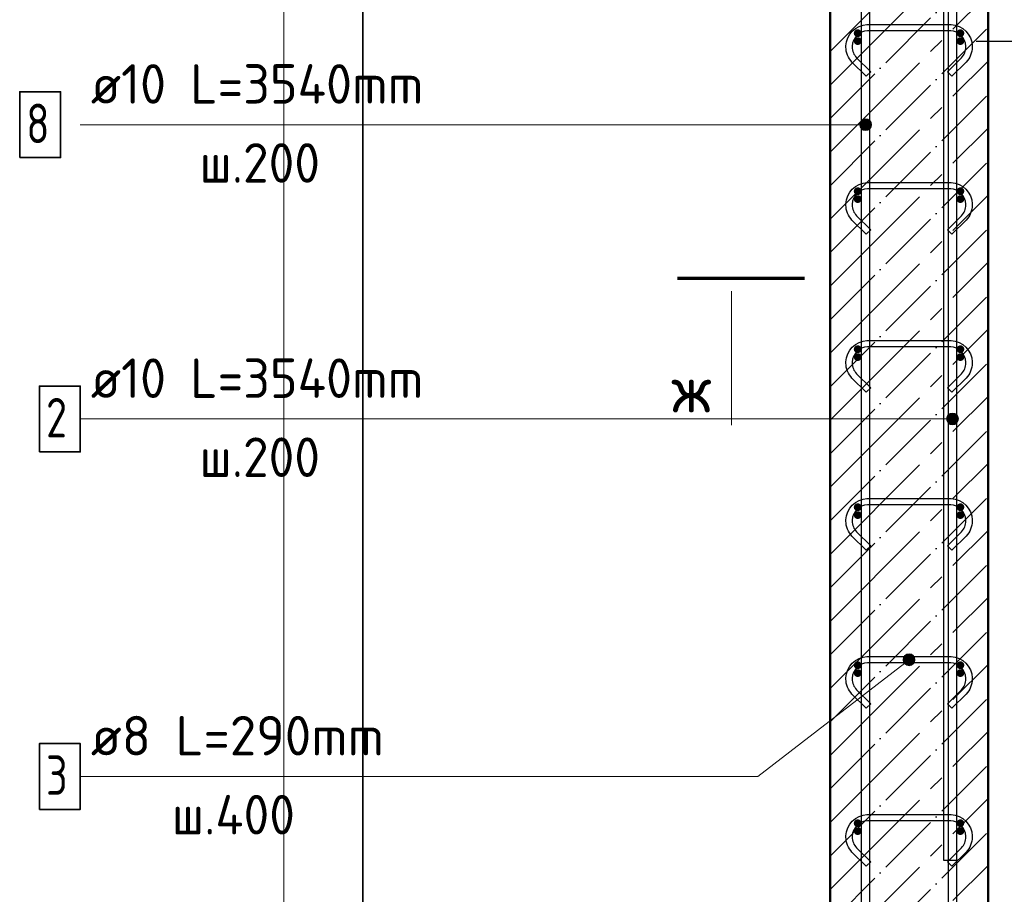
# Model space of a CAD drawing. Header units: millimetres. Extents: x -19950 to 69837, y -2757 to 40090.
# Tile 35 of 136: x -9974 to -8728, y 8373 to 9480. Entities that reach past the tile are written whole.
import ezdxf

# ---------------------------------------------------------------- set-up
doc = ezdxf.new("R2010")
doc.units = ezdxf.units.MM
doc.header["$PDMODE"] = 65
doc.linetypes.add('______11', pattern=[100, 80, -10, 0, -10])
doc.linetypes.add('______5', pattern=[220, 160, -20, 20, -20])
for name, color, linetype, lineweight in [('Standard', 7, 'Continuous', 25), ('Арм.стержн. Арматура края', 96, 'Continuous', 35), ('Арм.стержн. вертикальными 1', 22, 'Continuous', 35), ('Арм.стержн.горизонт. 1', 180, 'Continuous', 35), ('Размерная линия_ общее', 7, 'Continuous', 13)]:
    doc.layers.add(name, color=color, linetype=linetype, lineweight=lineweight)
doc.layers.add('Арм.стержн. вертикальными 2', color=7, linetype='Continuous', lineweight=35, true_color=0x006e00)
doc.layers.add('Арм.стержн.Стяжки', color=7, linetype='Continuous', lineweight=35, true_color=0x501e0f)
doc.styles.add('ISOCPEUR', font='ISOCPEUR')
doc.dimstyles.new('DIMSTYLE_7', dxfattribs={"dimtxt": 44, "dimasz": 50, "dimexe": 0, "dimexo": 0, "dimgap": 22, "dimtad": 2, "dimdec": 0, "dimrnd": 5, "dimzin": 12, "dimdsep": 46, "dimtxsty": 'ISOCPEUR', "dimblk1": 'ALL_ML_STRICH', "dimblk2": 'ALL_ML_STRICH', "dimsah": 1, "dimcen": 0, "dimclrd": 7, "dimclre": 256, "dimclrt": 7, "dimadec": 0, "dimazin": 0, "dimtfac": 1, "dimtdec": 0, "dimtix": 1, "dimtmove": 2, "dimatfit": 3, "dimfxl": 0, "dimtzin": 0, "dimlwd": 0, "dimlwe": -3, "dimarcsym": 0})

# ---------------------------------------------------------------- blocks, each defined once
blk = doc.blocks.new('ALL_ML_STRICH')
at = {"color": 0, "linetype": 'ByBlock', "lineweight": -2}
for p, q in [((0, -0.5), (0, 0.5)), ((-0.3, -0.3), (0.3, 0.3)), ((-1, 0), (0.5, 0))]:
    blk.add_line(p, q, dxfattribs=at)
blk = doc.blocks.new('*D257')
at = {"layer": 'DEFPOINTS', "color": 7, "linetype": 'Continuous', "lineweight": 13, "transparency": 33554687}
for p in [(-8748.4, 9912.6), (-8700.5, 6792.6), (-8371.2, 6792.6)]:
    blk.add_point(p, dxfattribs=at)
at = {"layer": 'Размерная линия_ общее', "color": 253, "linetype": 'Continuous', "lineweight": -2, "true_color": 0xa0a0a0, "transparency": 33554687}
for p, q in [((-8728.4, 9912.6), (-8371.2, 9912.6)), ((-8680.5, 6792.6), (-8371.2, 6792.6))]:
    blk.add_line(p, q, dxfattribs=at)
at = {"layer": 'Размерная линия_ общее', "color": 7, "linetype": 'Continuous', "lineweight": -2, "transparency": 33554687}
blk.add_line((-8371.2, 6792.6), (-8371.2, 9912.6), dxfattribs=at)
at = {"layer": 'Размерная линия_ общее', "color": 7, "linetype": 'Continuous', "lineweight": 13, "transparency": 33554687, "xscale": 50, "yscale": 50, "zscale": 50}
for p, rotation in [((-8371.2, 9912.6), 90), ((-8371.2, 6792.6), 270)]:
    blk.add_blockref('ALL_ML_STRICH', p, dxfattribs=dict(at, rotation=rotation))
at = {"layer": 'Размерная линия_ общее', "color": 7, "linetype": 'Continuous', "lineweight": 13, "transparency": 33554687, "insert": (-8408.2, 8359.2), "char_height": 44, "width": 176, "attachment_point": 5, "rotation": 90, "style": 'ISOCPEUR'}
blk.add_mtext('\\A1;{3120}', dxfattribs=at)
blk = doc.blocks.new('*D261')
at = {"layer": 'DEFPOINTS', "color": 7, "linetype": 'Continuous', "lineweight": 13, "transparency": 33554687}
for p in [(-8783.4, 9452.6), (-8783.4, 7252.6), (-8578.4, 7252.6)]:
    blk.add_point(p, dxfattribs=at)
at = {"layer": 'Размерная линия_ общее', "color": 253, "linetype": 'Continuous', "lineweight": -2, "true_color": 0xa0a0a0, "transparency": 33554687}
for p, q in [((-8763.4, 9452.6), (-8578.4, 9452.6)), ((-8763.4, 7252.6), (-8578.4, 7252.6))]:
    blk.add_line(p, q, dxfattribs=at)
at = {"layer": 'Размерная линия_ общее', "color": 7, "linetype": 'Continuous', "lineweight": -2, "transparency": 33554687}
blk.add_line((-8578.4, 7252.6), (-8578.4, 9452.6), dxfattribs=at)
at = {"layer": 'Размерная линия_ общее', "color": 7, "linetype": 'Continuous', "lineweight": 13, "transparency": 33554687, "xscale": 50, "yscale": 50, "zscale": 50}
for p, rotation in [((-8578.4, 9452.6), 90), ((-8578.4, 7252.6), 270)]:
    blk.add_blockref('ALL_ML_STRICH', p, dxfattribs=dict(at, rotation=rotation))
at = {"layer": 'Размерная линия_ общее', "color": 7, "linetype": 'Continuous', "lineweight": 13, "transparency": 33554687, "insert": (-8637.4, 8208.6), "char_height": 44, "width": 2.2, "attachment_point": 1, "rotation": 90, "line_spacing_factor": 0.60241, "style": 'ISOCPEUR'}
blk.add_mtext('\\W0.91;11х200=2200', dxfattribs=at)
blk = doc.blocks.new('*D262')
at = {"layer": 'DEFPOINTS', "color": 7, "linetype": 'Continuous', "lineweight": 13, "transparency": 33554687}
for p in [(-8783.4, 9852.6), (-8783.4, 9452.6), (-8578.4, 9452.6)]:
    blk.add_point(p, dxfattribs=at)
at = {"layer": 'Размерная линия_ общее', "color": 253, "linetype": 'Continuous', "lineweight": -2, "true_color": 0xa0a0a0, "transparency": 33554687}
for p, q in [((-8763.4, 9852.6), (-8578.4, 9852.6)), ((-8763.4, 9452.6), (-8578.4, 9452.6))]:
    blk.add_line(p, q, dxfattribs=at)
at = {"layer": 'Размерная линия_ общее', "color": 7, "linetype": 'Continuous', "lineweight": -2, "transparency": 33554687}
blk.add_line((-8578.4, 9452.6), (-8578.4, 9852.6), dxfattribs=at)
at = {"layer": 'Размерная линия_ общее', "color": 7, "linetype": 'Continuous', "lineweight": 13, "transparency": 33554687, "xscale": 50, "yscale": 50, "zscale": 50}
for p, rotation in [((-8578.4, 9852.6), 90), ((-8578.4, 9452.6), 270)]:
    blk.add_blockref('ALL_ML_STRICH', p, dxfattribs=dict(at, rotation=rotation))
at = {"layer": 'Размерная линия_ общее', "color": 7, "linetype": 'Continuous', "lineweight": 13, "transparency": 33554687, "insert": (-8637.4, 9586.6), "char_height": 44, "width": 2.2, "attachment_point": 1, "rotation": 90, "line_spacing_factor": 0.60241, "style": 'ISOCPEUR'}
blk.add_mtext('\\W0.91;4х100', dxfattribs=at)

msp = doc.modelspace()

# ---------------------------------------------------------------- hatches: boundary and pattern name
at = {"layer": 'Арм.стержн. Арматура края', "linetype": 'Continuous', "lineweight": 50, "transparency": 33554687}
for points in [[(-8908.4, 9462.6), (-8908.8, 9464.5), (-8909.9, 9466.1), (-8911.5, 9467.2), (-8913.4, 9467.6), (-8915.3, 9467.2), (-8916.9, 9466.1), (-8918, 9464.5), (-8918.4, 9462.6), (-8918, 9460.7), (-8916.9, 9459.1), (-8915.3, 9458), (-8913.4, 9457.6), (-8911.5, 9458), (-8909.9, 9459.1), (-8908.8, 9460.7)], [(-8778.4, 9462.6), (-8778.8, 9464.5), (-8779.9, 9466.1), (-8781.5, 9467.2), (-8783.4, 9467.6), (-8785.3, 9467.2), (-8786.9, 9466.1), (-8788, 9464.5), (-8788.4, 9462.6), (-8788, 9460.7), (-8786.9, 9459.1), (-8785.3, 9458), (-8783.4, 9457.6), (-8781.5, 9458), (-8779.9, 9459.1), (-8778.8, 9460.7)], [(-8908.4, 9262.6), (-8908.8, 9264.5), (-8909.9, 9266.1), (-8911.5, 9267.2), (-8913.4, 9267.6), (-8915.3, 9267.2), (-8916.9, 9266.1), (-8918, 9264.5), (-8918.4, 9262.6), (-8918, 9260.7), (-8916.9, 9259.1), (-8915.3, 9258), (-8913.4, 9257.6), (-8911.5, 9258), (-8909.9, 9259.1), (-8908.8, 9260.7)], [(-8778.4, 9262.6), (-8778.8, 9264.5), (-8779.9, 9266.1), (-8781.5, 9267.2), (-8783.4, 9267.6), (-8785.3, 9267.2), (-8786.9, 9266.1), (-8788, 9264.5), (-8788.4, 9262.6), (-8788, 9260.7), (-8786.9, 9259.1), (-8785.3, 9258), (-8783.4, 9257.6), (-8781.5, 9258), (-8779.9, 9259.1), (-8778.8, 9260.7)], [(-8908.4, 9062.6), (-8908.8, 9064.5), (-8909.9, 9066.1), (-8911.5, 9067.2), (-8913.4, 9067.6), (-8915.3, 9067.2), (-8916.9, 9066.1), (-8918, 9064.5), (-8918.4, 9062.6), (-8918, 9060.7), (-8916.9, 9059.1), (-8915.3, 9058), (-8913.4, 9057.6), (-8911.5, 9058), (-8909.9, 9059.1), (-8908.8, 9060.7)], [(-8778.4, 9062.6), (-8778.8, 9064.5), (-8779.9, 9066.1), (-8781.5, 9067.2), (-8783.4, 9067.6), (-8785.3, 9067.2), (-8786.9, 9066.1), (-8788, 9064.5), (-8788.4, 9062.6), (-8788, 9060.7), (-8786.9, 9059.1), (-8785.3, 9058), (-8783.4, 9057.6), (-8781.5, 9058), (-8779.9, 9059.1), (-8778.8, 9060.7)], [(-8908.4, 8862.6), (-8908.8, 8864.5), (-8909.9, 8866.1), (-8911.5, 8867.2), (-8913.4, 8867.6), (-8915.3, 8867.2), (-8916.9, 8866.1), (-8918, 8864.5), (-8918.4, 8862.6), (-8918, 8860.7), (-8916.9, 8859.1), (-8915.3, 8858), (-8913.4, 8857.6), (-8911.5, 8858), (-8909.9, 8859.1), (-8908.8, 8860.7)], [(-8778.4, 8862.6), (-8778.8, 8864.5), (-8779.9, 8866.1), (-8781.5, 8867.2), (-8783.4, 8867.6), (-8785.3, 8867.2), (-8786.9, 8866.1), (-8788, 8864.5), (-8788.4, 8862.6), (-8788, 8860.7), (-8786.9, 8859.1), (-8785.3, 8858), (-8783.4, 8857.6), (-8781.5, 8858), (-8779.9, 8859.1), (-8778.8, 8860.7)], [(-8908.4, 8662.6), (-8908.8, 8664.5), (-8909.9, 8666.1), (-8911.5, 8667.2), (-8913.4, 8667.6), (-8915.3, 8667.2), (-8916.9, 8666.1), (-8918, 8664.5), (-8918.4, 8662.6), (-8918, 8660.7), (-8916.9, 8659.1), (-8915.3, 8658), (-8913.4, 8657.6), (-8911.5, 8658), (-8909.9, 8659.1), (-8908.8, 8660.7)], [(-8778.4, 8662.6), (-8778.8, 8664.5), (-8779.9, 8666.1), (-8781.5, 8667.2), (-8783.4, 8667.6), (-8785.3, 8667.2), (-8786.9, 8666.1), (-8788, 8664.5), (-8788.4, 8662.6), (-8788, 8660.7), (-8786.9, 8659.1), (-8785.3, 8658), (-8783.4, 8657.6), (-8781.5, 8658), (-8779.9, 8659.1), (-8778.8, 8660.7)], [(-8908.4, 8462.6), (-8908.8, 8464.5), (-8909.9, 8466.1), (-8911.5, 8467.2), (-8913.4, 8467.6), (-8915.3, 8467.2), (-8916.9, 8466.1), (-8918, 8464.5), (-8918.4, 8462.6), (-8918, 8460.7), (-8916.9, 8459.1), (-8915.3, 8458), (-8913.4, 8457.6), (-8911.5, 8458), (-8909.9, 8459.1), (-8908.8, 8460.7)], [(-8778.4, 8462.6), (-8778.8, 8464.5), (-8779.9, 8466.1), (-8781.5, 8467.2), (-8783.4, 8467.6), (-8785.3, 8467.2), (-8786.9, 8466.1), (-8788, 8464.5), (-8788.4, 8462.6), (-8788, 8460.7), (-8786.9, 8459.1), (-8785.3, 8458), (-8783.4, 8457.6), (-8781.5, 8458), (-8779.9, 8459.1), (-8778.8, 8460.7)]]:
    msp.add_hatch(color=4, dxfattribs=at).paths.add_polyline_path(points)
at = {"layer": 'Арм.стержн. вертикальными 1', "linetype": 'Continuous', "lineweight": 13, "transparency": 33554687}
for points in [[(-8909.8, 9343), (-8909.8, 9350.5), (-8910.9, 9346.8)], [(-8909.8, 9350.5), (-8907.1, 9340.3), (-8907.1, 9353.2)], [(-8909.8, 9350.5), (-8909.8, 9343), (-8907.1, 9340.3)], [(-8907.1, 9353.2), (-8903.4, 9339.3), (-8903.4, 9354.3)], [(-8907.1, 9353.2), (-8907.1, 9340.3), (-8903.4, 9339.3)], [(-8903.4, 9354.3), (-8903.4, 9339.3), (-8899.6, 9340.3)], [(-8903.4, 9354.3), (-8899.6, 9340.3), (-8899.6, 9353.2)], [(-8899.6, 9353.2), (-8899.6, 9340.3), (-8896.9, 9343)], [(-8899.6, 9353.2), (-8896.9, 9343), (-8896.9, 9350.5)], [(-8896.9, 9350.5), (-8896.9, 9343), (-8895.9, 9346.8)], [(-8799.8, 8970.5), (-8799.8, 8978), (-8800.9, 8974.3)], [(-8799.8, 8978), (-8797.1, 8967.8), (-8797.1, 8980.7)], [(-8799.8, 8978), (-8799.8, 8970.5), (-8797.1, 8967.8)], [(-8797.1, 8980.7), (-8793.4, 8966.8), (-8793.4, 8981.8)], [(-8797.1, 8980.7), (-8797.1, 8967.8), (-8793.4, 8966.8)], [(-8793.4, 8981.8), (-8793.4, 8966.8), (-8789.6, 8967.8)], [(-8793.4, 8981.8), (-8789.6, 8967.8), (-8789.6, 8980.7)], [(-8789.6, 8980.7), (-8789.6, 8967.8), (-8786.9, 8970.5)], [(-8789.6, 8980.7), (-8786.9, 8970.5), (-8786.9, 8978)], [(-8786.9, 8978), (-8786.9, 8970.5), (-8785.9, 8974.3)]]:
    msp.add_hatch(color=7, dxfattribs=at).paths.add_polyline_path(points)
at = {"layer": 'Арм.стержн.горизонт. 1', "linetype": 'Continuous', "lineweight": 50, "transparency": 33554687}
for points in [[(-8908.4, 9452.6), (-8908.8, 9454.5), (-8909.9, 9456.1), (-8911.5, 9457.2), (-8913.4, 9457.6), (-8915.3, 9457.2), (-8916.9, 9456.1), (-8918, 9454.5), (-8918.4, 9452.6), (-8918, 9450.7), (-8916.9, 9449.1), (-8915.3, 9448), (-8913.4, 9447.6), (-8911.5, 9448), (-8909.9, 9449.1), (-8908.8, 9450.7)], [(-8778.4, 9452.6), (-8778.8, 9454.5), (-8779.9, 9456.1), (-8781.5, 9457.2), (-8783.4, 9457.6), (-8785.3, 9457.2), (-8786.9, 9456.1), (-8788, 9454.5), (-8788.4, 9452.6), (-8788, 9450.7), (-8786.9, 9449.1), (-8785.3, 9448), (-8783.4, 9447.6), (-8781.5, 9448), (-8779.9, 9449.1), (-8778.8, 9450.7)], [(-8908.4, 9252.6), (-8908.8, 9254.5), (-8909.9, 9256.1), (-8911.5, 9257.2), (-8913.4, 9257.6), (-8915.3, 9257.2), (-8916.9, 9256.1), (-8918, 9254.5), (-8918.4, 9252.6), (-8918, 9250.7), (-8916.9, 9249.1), (-8915.3, 9248), (-8913.4, 9247.6), (-8911.5, 9248), (-8909.9, 9249.1), (-8908.8, 9250.7)], [(-8778.4, 9252.6), (-8778.8, 9254.5), (-8779.9, 9256.1), (-8781.5, 9257.2), (-8783.4, 9257.6), (-8785.3, 9257.2), (-8786.9, 9256.1), (-8788, 9254.5), (-8788.4, 9252.6), (-8788, 9250.7), (-8786.9, 9249.1), (-8785.3, 9248), (-8783.4, 9247.6), (-8781.5, 9248), (-8779.9, 9249.1), (-8778.8, 9250.7)], [(-8908.4, 9052.6), (-8908.8, 9054.5), (-8909.9, 9056.1), (-8911.5, 9057.2), (-8913.4, 9057.6), (-8915.3, 9057.2), (-8916.9, 9056.1), (-8918, 9054.5), (-8918.4, 9052.6), (-8918, 9050.7), (-8916.9, 9049.1), (-8915.3, 9048), (-8913.4, 9047.6), (-8911.5, 9048), (-8909.9, 9049.1), (-8908.8, 9050.7)], [(-8778.4, 9052.6), (-8778.8, 9054.5), (-8779.9, 9056.1), (-8781.5, 9057.2), (-8783.4, 9057.6), (-8785.3, 9057.2), (-8786.9, 9056.1), (-8788, 9054.5), (-8788.4, 9052.6), (-8788, 9050.7), (-8786.9, 9049.1), (-8785.3, 9048), (-8783.4, 9047.6), (-8781.5, 9048), (-8779.9, 9049.1), (-8778.8, 9050.7)], [(-8908.4, 8852.6), (-8908.8, 8854.5), (-8909.9, 8856.1), (-8911.5, 8857.2), (-8913.4, 8857.6), (-8915.3, 8857.2), (-8916.9, 8856.1), (-8918, 8854.5), (-8918.4, 8852.6), (-8918, 8850.7), (-8916.9, 8849.1), (-8915.3, 8848), (-8913.4, 8847.6), (-8911.5, 8848), (-8909.9, 8849.1), (-8908.8, 8850.7)], [(-8778.4, 8852.6), (-8778.8, 8854.5), (-8779.9, 8856.1), (-8781.5, 8857.2), (-8783.4, 8857.6), (-8785.3, 8857.2), (-8786.9, 8856.1), (-8788, 8854.5), (-8788.4, 8852.6), (-8788, 8850.7), (-8786.9, 8849.1), (-8785.3, 8848), (-8783.4, 8847.6), (-8781.5, 8848), (-8779.9, 8849.1), (-8778.8, 8850.7)], [(-8908.4, 8652.6), (-8908.8, 8654.5), (-8909.9, 8656.1), (-8911.5, 8657.2), (-8913.4, 8657.6), (-8915.3, 8657.2), (-8916.9, 8656.1), (-8918, 8654.5), (-8918.4, 8652.6), (-8918, 8650.7), (-8916.9, 8649.1), (-8915.3, 8648), (-8913.4, 8647.6), (-8911.5, 8648), (-8909.9, 8649.1), (-8908.8, 8650.7)], [(-8778.4, 8652.6), (-8778.8, 8654.5), (-8779.9, 8656.1), (-8781.5, 8657.2), (-8783.4, 8657.6), (-8785.3, 8657.2), (-8786.9, 8656.1), (-8788, 8654.5), (-8788.4, 8652.6), (-8788, 8650.7), (-8786.9, 8649.1), (-8785.3, 8648), (-8783.4, 8647.6), (-8781.5, 8648), (-8779.9, 8649.1), (-8778.8, 8650.7)], [(-8908.4, 8452.6), (-8908.8, 8454.5), (-8909.9, 8456.1), (-8911.5, 8457.2), (-8913.4, 8457.6), (-8915.3, 8457.2), (-8916.9, 8456.1), (-8918, 8454.5), (-8918.4, 8452.6), (-8918, 8450.7), (-8916.9, 8449.1), (-8915.3, 8448), (-8913.4, 8447.6), (-8911.5, 8448), (-8909.9, 8449.1), (-8908.8, 8450.7)], [(-8778.4, 8452.6), (-8778.8, 8454.5), (-8779.9, 8456.1), (-8781.5, 8457.2), (-8783.4, 8457.6), (-8785.3, 8457.2), (-8786.9, 8456.1), (-8788, 8454.5), (-8788.4, 8452.6), (-8788, 8450.7), (-8786.9, 8449.1), (-8785.3, 8448), (-8783.4, 8447.6), (-8781.5, 8448), (-8779.9, 8449.1), (-8778.8, 8450.7)]]:
    msp.add_hatch(color=4, dxfattribs=at).paths.add_polyline_path(points)
at = {"layer": 'Арм.стержн.Стяжки', "linetype": 'Continuous', "lineweight": 13, "transparency": 33554687}
for points in [[(-8855.3, 8672.3), (-8843.8, 8663.5), (-8853, 8675.4)], [(-8853, 8675.4), (-8841.5, 8666.7), (-8849.4, 8676.9)], [(-8853, 8675.4), (-8843.8, 8663.5), (-8841.5, 8666.7)], [(-8849.4, 8676.9), (-8841.5, 8666.7), (-8841, 8670.4)], [(-8849.4, 8676.9), (-8841, 8670.4), (-8845.6, 8676.4)], [(-8845.6, 8676.4), (-8841, 8670.4), (-8842.4, 8674.1)], [(-8855.8, 8668.5), (-8847.4, 8662.1), (-8855.3, 8672.3)], [(-8851.2, 8662.6), (-8855.8, 8668.5), (-8854.3, 8664.9)], [(-8855.8, 8668.5), (-8851.2, 8662.6), (-8847.4, 8662.1)], [(-8855.3, 8672.3), (-8847.4, 8662.1), (-8843.8, 8663.5)]]:
    msp.add_hatch(color=7, dxfattribs=at).paths.add_polyline_path(points)

# ---------------------------------------------------------------- linework, layer by layer
at = {"layer": 'Standard', "color": 52, "linetype": 'Continuous', "lineweight": -3, "transparency": 33554687}
for p, q in [((-9539.9, 10148.7), (-9539.9, 6462.4)), ((-9539.9, 6462.4), (-9539.9, 10148.7))]:
    msp.add_line(p, q, dxfattribs=at)
at = {"layer": 'Standard', "color": 7, "linetype": 'Continuous', "lineweight": 50, "transparency": 33554687}
for p, q in [((-8948.4, 9912.6), (-8948.4, 6792.6)), ((-8748.4, 6792.6), (-8748.4, 9912.6))]:
    msp.add_line(p, q, dxfattribs=at)
at = {"layer": 'Standard', "color": 7, "linetype": '______11', "lineweight": -3, "transparency": 33554687}
for p, q in [((-8948.4, 9439.3), (-8748.4, 9639.3)), ((-8948.4, 9354.5), (-8748.4, 9554.5)), ((-8948.4, 9269.6), (-8748.4, 9469.6)), ((-8948.4, 9184.8), (-8748.4, 9384.8)), ((-8948.4, 9099.9), (-8748.4, 9299.9)), ((-8948.4, 9015.1), (-8748.4, 9215.1)), ((-8948.4, 8930.2), (-8748.4, 9130.2)), ((-8948.4, 8845.4), (-8748.4, 9045.4)), ((-8948.4, 8760.5), (-8748.4, 8960.5)), ((-8948.4, 8675.7), (-8748.4, 8875.7)), ((-8948.4, 8590.8), (-8748.4, 8790.8)), ((-8948.4, 8506), (-8748.4, 8706)), ((-8948.4, 8421.1), (-8748.4, 8621.1)), ((-8948.4, 8336.3), (-8748.4, 8536.3)), ((-8948.4, 8251.4), (-8748.4, 8451.4))]:
    msp.add_line(p, q, dxfattribs=at)
at = {"layer": 'Standard', "color": 7, "linetype": '______5', "lineweight": -3, "transparency": 33554687}
for p, q in [((-8948.4, 9396.9), (-8748.4, 9596.9)), ((-8948.4, 9312.1), (-8748.4, 9512.1)), ((-8948.4, 9227.2), (-8748.4, 9427.2)), ((-8948.4, 9142.4), (-8748.4, 9342.4)), ((-8948.4, 9057.5), (-8748.4, 9257.5)), ((-8948.4, 8972.6), (-8748.4, 9172.6)), ((-8948.4, 8887.8), (-8748.4, 9087.8)), ((-8948.4, 8802.9), (-8748.4, 9002.9)), ((-8948.4, 8718.1), (-8748.4, 8918.1)), ((-8948.4, 8633.2), (-8748.4, 8833.2)), ((-8948.4, 8548.4), (-8748.4, 8748.4)), ((-8948.4, 8463.5), (-8748.4, 8663.5)), ((-8948.4, 8378.7), (-8748.4, 8578.7)), ((-8948.4, 8293.8), (-8748.4, 8493.8)), ((-8948.4, 8209), (-8748.4, 8409))]:
    msp.add_line(p, q, dxfattribs=at)
at = {"layer": 'Standard', "color": 7, "linetype": 'Continuous', "lineweight": 70, "transparency": 33554687}
msp.add_line((-8980.8, 9151.9), (-9141.6, 9151.9), dxfattribs=at)
at = {"layer": 'Standard', "color": 7, "linetype": 'Continuous', "lineweight": 13, "transparency": 33554687}
msp.add_line((-9073, 9135.9), (-9073, 8966.3), dxfattribs=at)
msp.add_lwpolyline([(-9639.9, 6362.4), (-8464.4, 6362.4), (-8464.4, 10248.7), (-9639.9, 10248.7), (-9639.9, 6362.4)], dxfattribs=at)
at = {"layer": 'Арм.стержн. вертикальными 1', "color": 7, "linetype": 'Continuous', "lineweight": 13, "transparency": 33554687}
for p, q in [((-8903.4, 9354.3), (-8903.4, 9354.3)), ((-9897.5, 9346.8), (-9152.5, 9346.8)), ((-9152.5, 9346.8), (-8903.4, 9346.8)), ((-8910.9, 9346.8), (-8910.9, 9346.8)), ((-8903.4, 9339.3), (-8903.4, 9339.3)), ((-8895.9, 9346.8), (-8895.9, 9346.8)), ((-9897.5, 8974.3), (-9152.5, 8974.3)), ((-9152.5, 8974.3), (-8793.4, 8974.3)), ((-8800.9, 8974.3), (-8800.9, 8974.3)), ((-8793.4, 8981.8), (-8793.4, 8981.8)), ((-8785.9, 8974.3), (-8785.9, 8974.3)), ((-8793.4, 8966.8), (-8793.4, 8966.8))]:
    msp.add_line(p, q, dxfattribs=at)
at = {"layer": 'Арм.стержн. вертикальными 1', "color": 4, "linetype": 'Continuous', "lineweight": 25, "transparency": 33554687}
for points in [[(-8798.4, 6792.6), (-8798.4, 10003.6), (-8799, 10008.1), (-8800.5, 10012.7), (-8802.9, 10016.9), (-8805.7, 10020.3), (-8809.1, 10023.1), (-8813.3, 10025.5), (-8817.9, 10027), (-8822.4, 10027.6), (-9103.4, 10027.6), (-9103.4, 10037.6), (-8821.7, 10037.6), (-8815.6, 10036.8), (-8809.3, 10034.7), (-8803.4, 10031.4), (-8798.6, 10027.4), (-8794.6, 10022.6), (-8791.3, 10016.7), (-8789.2, 10010.4), (-8788.4, 10004.3), (-8788.4, 6792.6), (-8798.4, 6792.6)], [(-8798.4, 6792.6), (-8798.4, 10003.6), (-8799, 10008.1), (-8800.5, 10012.7), (-8802.9, 10016.9), (-8805.7, 10020.3), (-8809.1, 10023.1), (-8813.3, 10025.5), (-8817.9, 10027), (-8822.4, 10027.6), (-9103.4, 10027.6), (-9103.4, 10037.6), (-8821.7, 10037.6), (-8815.6, 10036.8), (-8809.3, 10034.7), (-8803.4, 10031.4), (-8798.6, 10027.4), (-8794.6, 10022.6), (-8791.3, 10016.7), (-8789.2, 10010.4), (-8788.4, 10004.3), (-8788.4, 6792.6), (-8798.4, 6792.6)], [(-8908.4, 6792.6), (-8908.4, 9943.6), (-8909, 9948.1), (-8910.5, 9952.7), (-8912.9, 9956.9), (-8915.7, 9960.3), (-8919.1, 9963.1), (-8923.3, 9965.5), (-8927.9, 9967), (-8932.4, 9967.6), (-9273.4, 9967.6), (-9273.4, 9977.6), (-8931.7, 9977.6), (-8925.6, 9976.8), (-8919.3, 9974.7), (-8913.4, 9971.4), (-8908.6, 9967.4), (-8904.6, 9962.6), (-8901.3, 9956.7), (-8899.2, 9950.4), (-8898.4, 9944.3), (-8898.4, 6792.6), (-8908.4, 6792.6)], [(-8908.4, 6792.6), (-8908.4, 9943.6), (-8909, 9948.1), (-8910.5, 9952.7), (-8912.9, 9956.9), (-8915.7, 9960.3), (-8919.1, 9963.1), (-8923.3, 9965.5), (-8927.9, 9967), (-8932.4, 9967.6), (-9273.4, 9967.6), (-9273.4, 9977.6), (-8931.7, 9977.6), (-8925.6, 9976.8), (-8919.3, 9974.7), (-8913.4, 9971.4), (-8908.6, 9967.4), (-8904.6, 9962.6), (-8901.3, 9956.7), (-8899.2, 9950.4), (-8898.4, 9944.3), (-8898.4, 6792.6), (-8908.4, 6792.6)]]:
    msp.add_lwpolyline(points, dxfattribs=at)
at = {"layer": 'Арм.стержн. вертикальными 1', "color": 7, "linetype": 'Continuous', "lineweight": 35, "transparency": 33554687}
for points in [[(-9974.2, 9305.1), (-9922.5, 9305.1), (-9922.5, 9388.4), (-9974.2, 9388.4), (-9974.2, 9305.1)], [(-9949.2, 8932.6), (-9897.5, 8932.6), (-9897.5, 9015.9), (-9949.2, 9015.9), (-9949.2, 8932.6)]]:
    msp.add_lwpolyline(points, dxfattribs=at)
at = {"layer": 'Арм.стержн. вертикальными 1', "color": 7, "linetype": 'Continuous', "lineweight": 13, "transparency": 33554687}
for centre in [(-8903.4, 9346.8), (-8793.4, 8974.3)]:
    msp.add_circle(centre, 7.5, dxfattribs=at)
at = {"layer": 'Арм.стержн. вертикальными 2', "color": 7, "linetype": 'Continuous', "lineweight": 25, "transparency": 33554687}
msp.add_lwpolyline([(-9454.4, 10045.6), (-8841.7, 10045.6), (-8832, 10044.3), (-8821.8, 10040.9), (-8812.5, 10035.7), (-8804.8, 10029.2), (-8798.3, 10021.5), (-8793.1, 10012.2), (-8789.7, 10002), (-8788.4, 9992.3), (-8788.4, 8415.6), (-8804.4, 8415.6), (-8804.4, 9991.2), (-8805.4, 9998.4), (-8807.8, 10005.7), (-8811.6, 10012.4), (-8816.1, 10017.9), (-8821.6, 10022.4), (-8828.3, 10026.2), (-8835.6, 10028.6), (-8842.9, 10029.6), (-9454.4, 10029.6), (-9454.4, 10045.6)], dxfattribs=at)
msp.add_lwpolyline([(-9454.4, 10045.6), (-8841.7, 10045.6), (-8832, 10044.3), (-8821.8, 10040.9), (-8812.5, 10035.7), (-8804.8, 10029.2), (-8798.3, 10021.5), (-8793.1, 10012.2), (-8789.7, 10002), (-8788.4, 9992.3), (-8788.4, 8415.6), (-8804.4, 8415.6), (-8804.4, 9991.2), (-8805.4, 9998.4), (-8807.8, 10005.7), (-8811.6, 10012.4), (-8816.1, 10017.9), (-8821.6, 10022.4), (-8828.3, 10026.2), (-8835.6, 10028.6), (-8842.9, 10029.6), (-9454.4, 10029.6), (-9454.4, 10045.6)], dxfattribs=at)
at = {"layer": 'Арм.стержн.Стяжки', "color": 7, "linetype": 'Continuous', "lineweight": 13, "transparency": 33554687}
for p, q in [((-8853, 8675.4), (-8853, 8675.4)), ((-9040, 8521.8), (-8848.4, 8669.5)), ((-8854.3, 8664.9), (-8854.3, 8664.9)), ((-8843.8, 8663.5), (-8843.8, 8663.5)), ((-8842.4, 8674.1), (-8842.4, 8674.1)), ((-9897.5, 8521.8), (-9040, 8521.8))]:
    msp.add_line(p, q, dxfattribs=at)
at = {"layer": 'Арм.стержн.Стяжки', "color": 40, "linetype": 'Continuous', "lineweight": 25, "transparency": 33554687}
for points in [[(-8799.8, 9413.7), (-8782, 9431.6), (-8780.7, 9433), (-8779.6, 9434.6), (-8778.7, 9436.2), (-8777.9, 9437.8), (-8777.3, 9439.6), (-8776.8, 9441.4), (-8776.5, 9443.2), (-8776.4, 9445.1), (-8776.4, 9446.2), (-8776.9, 9449.9), (-8778.1, 9453.5), (-8780, 9456.9), (-8782.3, 9459.6), (-8785, 9461.9), (-8788.3, 9463.8), (-8792, 9465), (-8795.6, 9465.5), (-8901.2, 9465.5), (-8904.8, 9465), (-8908.4, 9463.8), (-8911.8, 9461.9), (-8914.5, 9459.6), (-8916.8, 9456.9), (-8918.7, 9453.5), (-8919.9, 9449.9), (-8920.4, 9446.2), (-8920.4, 9445.1), (-8920.3, 9443.2), (-8920, 9441.4), (-8919.5, 9439.6), (-8918.9, 9437.8), (-8918.1, 9436.2), (-8917.1, 9434.6), (-8916, 9433), (-8914.8, 9431.6), (-8896.9, 9413.7), (-8902.6, 9408.1), (-8920.7, 9426.1), (-8922.3, 9428.1), (-8923.8, 9430.2), (-8925.2, 9432.4), (-8926.3, 9434.8), (-8927.1, 9437.2), (-8927.8, 9439.7), (-8928.2, 9442.3), (-8928.4, 9444.8), (-8928.4, 9446.8), (-8927.7, 9451.7), (-8926, 9456.8), (-8923.4, 9461.4), (-8920.2, 9465.3), (-8916.3, 9468.5), (-8911.7, 9471.1), (-8906.6, 9472.8), (-8901.7, 9473.5), (-8795.1, 9473.5), (-8790.2, 9472.8), (-8785.1, 9471.1), (-8780.4, 9468.5), (-8776.6, 9465.3), (-8773.4, 9461.4), (-8770.7, 9456.8), (-8769.1, 9451.7), (-8768.4, 9446.8), (-8768.4, 9444.8), (-8768.6, 9442.3), (-8769, 9439.7), (-8769.6, 9437.2), (-8770.5, 9434.8), (-8771.6, 9432.4), (-8772.9, 9430.2), (-8774.5, 9428.1), (-8776.1, 9426.1), (-8794.2, 9408.1), (-8799.8, 9413.7)], [(-8799.8, 9213.7), (-8782, 9231.6), (-8780.7, 9233), (-8779.6, 9234.6), (-8778.7, 9236.2), (-8777.9, 9237.8), (-8777.3, 9239.6), (-8776.8, 9241.4), (-8776.5, 9243.2), (-8776.4, 9245.1), (-8776.4, 9246.2), (-8776.9, 9249.9), (-8778.1, 9253.5), (-8780, 9256.9), (-8782.3, 9259.6), (-8785, 9261.9), (-8788.3, 9263.8), (-8792, 9265), (-8795.6, 9265.5), (-8901.2, 9265.5), (-8904.8, 9265), (-8908.4, 9263.8), (-8911.8, 9261.9), (-8914.5, 9259.6), (-8916.8, 9256.9), (-8918.7, 9253.5), (-8919.9, 9249.9), (-8920.4, 9246.2), (-8920.4, 9245.1), (-8920.3, 9243.2), (-8920, 9241.4), (-8919.5, 9239.6), (-8918.9, 9237.8), (-8918.1, 9236.2), (-8917.1, 9234.6), (-8916, 9233), (-8914.8, 9231.6), (-8896.9, 9213.7), (-8902.6, 9208.1), (-8920.7, 9226.1), (-8922.3, 9228.1), (-8923.8, 9230.2), (-8925.2, 9232.4), (-8926.3, 9234.8), (-8927.1, 9237.2), (-8927.8, 9239.7), (-8928.2, 9242.3), (-8928.4, 9244.8), (-8928.4, 9246.8), (-8927.7, 9251.7), (-8926, 9256.8), (-8923.4, 9261.4), (-8920.2, 9265.3), (-8916.3, 9268.5), (-8911.7, 9271.1), (-8906.6, 9272.8), (-8901.7, 9273.5), (-8795.1, 9273.5), (-8790.2, 9272.8), (-8785.1, 9271.1), (-8780.4, 9268.5), (-8776.6, 9265.3), (-8773.4, 9261.4), (-8770.7, 9256.8), (-8769.1, 9251.7), (-8768.4, 9246.8), (-8768.4, 9244.8), (-8768.6, 9242.3), (-8769, 9239.7), (-8769.6, 9237.2), (-8770.5, 9234.8), (-8771.6, 9232.4), (-8772.9, 9230.2), (-8774.5, 9228.1), (-8776.1, 9226.1), (-8794.2, 9208.1), (-8799.8, 9213.7)], [(-8799.8, 9013.7), (-8782, 9031.6), (-8780.7, 9033), (-8779.6, 9034.6), (-8778.7, 9036.2), (-8777.9, 9037.8), (-8777.3, 9039.6), (-8776.8, 9041.4), (-8776.5, 9043.2), (-8776.4, 9045.1), (-8776.4, 9046.2), (-8776.9, 9049.9), (-8778.1, 9053.5), (-8780, 9056.9), (-8782.3, 9059.6), (-8785, 9061.9), (-8788.3, 9063.8), (-8792, 9065), (-8795.6, 9065.5), (-8901.2, 9065.5), (-8904.8, 9065), (-8908.4, 9063.8), (-8911.8, 9061.9), (-8914.5, 9059.6), (-8916.8, 9056.9), (-8918.7, 9053.5), (-8919.9, 9049.9), (-8920.4, 9046.2), (-8920.4, 9045.1), (-8920.3, 9043.2), (-8920, 9041.4), (-8919.5, 9039.6), (-8918.9, 9037.8), (-8918.1, 9036.2), (-8917.1, 9034.6), (-8916, 9033), (-8914.8, 9031.6), (-8896.9, 9013.7), (-8902.6, 9008.1), (-8920.7, 9026.1), (-8922.3, 9028.1), (-8923.8, 9030.2), (-8925.2, 9032.4), (-8926.3, 9034.8), (-8927.1, 9037.2), (-8927.8, 9039.7), (-8928.2, 9042.3), (-8928.4, 9044.8), (-8928.4, 9046.8), (-8927.7, 9051.7), (-8926, 9056.8), (-8923.4, 9061.4), (-8920.2, 9065.3), (-8916.3, 9068.5), (-8911.7, 9071.1), (-8906.6, 9072.8), (-8901.7, 9073.5), (-8795.1, 9073.5), (-8790.2, 9072.8), (-8785.1, 9071.1), (-8780.4, 9068.5), (-8776.6, 9065.3), (-8773.4, 9061.4), (-8770.7, 9056.8), (-8769.1, 9051.7), (-8768.4, 9046.8), (-8768.4, 9044.8), (-8768.6, 9042.3), (-8769, 9039.7), (-8769.6, 9037.2), (-8770.5, 9034.8), (-8771.6, 9032.4), (-8772.9, 9030.2), (-8774.5, 9028.1), (-8776.1, 9026.1), (-8794.2, 9008.1), (-8799.8, 9013.7)], [(-8799.8, 8813.7), (-8782, 8831.6), (-8780.7, 8833), (-8779.6, 8834.6), (-8778.7, 8836.2), (-8777.9, 8837.8), (-8777.3, 8839.6), (-8776.8, 8841.4), (-8776.5, 8843.2), (-8776.4, 8845.1), (-8776.4, 8846.2), (-8776.9, 8849.9), (-8778.1, 8853.5), (-8780, 8856.9), (-8782.3, 8859.6), (-8785, 8861.9), (-8788.3, 8863.8), (-8792, 8865), (-8795.6, 8865.5), (-8901.2, 8865.5), (-8904.8, 8865), (-8908.4, 8863.8), (-8911.8, 8861.9), (-8914.5, 8859.6), (-8916.8, 8856.9), (-8918.7, 8853.5), (-8919.9, 8849.9), (-8920.4, 8846.2), (-8920.4, 8845.1), (-8920.3, 8843.2), (-8920, 8841.4), (-8919.5, 8839.6), (-8918.9, 8837.8), (-8918.1, 8836.2), (-8917.1, 8834.6), (-8916, 8833), (-8914.8, 8831.6), (-8896.9, 8813.7), (-8902.6, 8808.1), (-8920.7, 8826.1), (-8922.3, 8828.1), (-8923.8, 8830.2), (-8925.2, 8832.4), (-8926.3, 8834.8), (-8927.1, 8837.2), (-8927.8, 8839.7), (-8928.2, 8842.3), (-8928.4, 8844.8), (-8928.4, 8846.8), (-8927.7, 8851.7), (-8926, 8856.8), (-8923.4, 8861.4), (-8920.2, 8865.3), (-8916.3, 8868.5), (-8911.7, 8871.1), (-8906.6, 8872.8), (-8901.7, 8873.5), (-8795.1, 8873.5), (-8790.2, 8872.8), (-8785.1, 8871.1), (-8780.4, 8868.5), (-8776.6, 8865.3), (-8773.4, 8861.4), (-8770.7, 8856.8), (-8769.1, 8851.7), (-8768.4, 8846.8), (-8768.4, 8844.8), (-8768.6, 8842.3), (-8769, 8839.7), (-8769.6, 8837.2), (-8770.5, 8834.8), (-8771.6, 8832.4), (-8772.9, 8830.2), (-8774.5, 8828.1), (-8776.1, 8826.1), (-8794.2, 8808.1), (-8799.8, 8813.7)], [(-8799.8, 8613.7), (-8782, 8631.6), (-8780.7, 8633), (-8779.6, 8634.6), (-8778.7, 8636.2), (-8777.9, 8637.8), (-8777.3, 8639.6), (-8776.8, 8641.4), (-8776.5, 8643.2), (-8776.4, 8645.1), (-8776.4, 8646.2), (-8776.9, 8649.9), (-8778.1, 8653.5), (-8780, 8656.9), (-8782.3, 8659.6), (-8785, 8661.9), (-8788.3, 8663.8), (-8792, 8665), (-8795.6, 8665.5), (-8901.2, 8665.5), (-8904.8, 8665), (-8908.4, 8663.8), (-8911.8, 8661.9), (-8914.5, 8659.6), (-8916.8, 8656.9), (-8918.7, 8653.5), (-8919.9, 8649.9), (-8920.4, 8646.2), (-8920.4, 8645.1), (-8920.3, 8643.2), (-8920, 8641.4), (-8919.5, 8639.6), (-8918.9, 8637.8), (-8918.1, 8636.2), (-8917.1, 8634.6), (-8916, 8633), (-8914.8, 8631.6), (-8896.9, 8613.7), (-8902.6, 8608.1), (-8920.7, 8626.1), (-8922.3, 8628.1), (-8923.8, 8630.2), (-8925.2, 8632.4), (-8926.3, 8634.8), (-8927.1, 8637.2), (-8927.8, 8639.7), (-8928.2, 8642.3), (-8928.4, 8644.8), (-8928.4, 8646.8), (-8927.7, 8651.7), (-8926, 8656.8), (-8923.4, 8661.4), (-8920.2, 8665.3), (-8916.3, 8668.5), (-8911.7, 8671.1), (-8906.6, 8672.8), (-8901.7, 8673.5), (-8795.1, 8673.5), (-8790.2, 8672.8), (-8785.1, 8671.1), (-8780.4, 8668.5), (-8776.6, 8665.3), (-8773.4, 8661.4), (-8770.7, 8656.8), (-8769.1, 8651.7), (-8768.4, 8646.8), (-8768.4, 8644.8), (-8768.6, 8642.3), (-8769, 8639.7), (-8769.6, 8637.2), (-8770.5, 8634.8), (-8771.6, 8632.4), (-8772.9, 8630.2), (-8774.5, 8628.1), (-8776.1, 8626.1), (-8794.2, 8608.1), (-8799.8, 8613.7)], [(-8799.8, 8413.7), (-8782, 8431.6), (-8780.7, 8433), (-8779.6, 8434.6), (-8778.7, 8436.2), (-8777.9, 8437.8), (-8777.3, 8439.6), (-8776.8, 8441.4), (-8776.5, 8443.2), (-8776.4, 8445.1), (-8776.4, 8446.2), (-8776.9, 8449.9), (-8778.1, 8453.5), (-8780, 8456.9), (-8782.3, 8459.6), (-8785, 8461.9), (-8788.3, 8463.8), (-8792, 8465), (-8795.6, 8465.5), (-8901.2, 8465.5), (-8904.8, 8465), (-8908.4, 8463.8), (-8911.8, 8461.9), (-8914.5, 8459.6), (-8916.8, 8456.9), (-8918.7, 8453.5), (-8919.9, 8449.9), (-8920.4, 8446.2), (-8920.4, 8445.1), (-8920.3, 8443.2), (-8920, 8441.4), (-8919.5, 8439.6), (-8918.9, 8437.8), (-8918.1, 8436.2), (-8917.1, 8434.6), (-8916, 8433), (-8914.8, 8431.6), (-8896.9, 8413.7), (-8902.6, 8408.1), (-8920.7, 8426.1), (-8922.3, 8428.1), (-8923.8, 8430.2), (-8925.2, 8432.4), (-8926.3, 8434.8), (-8927.1, 8437.2), (-8927.8, 8439.7), (-8928.2, 8442.3), (-8928.4, 8444.8), (-8928.4, 8446.8), (-8927.7, 8451.7), (-8926, 8456.8), (-8923.4, 8461.4), (-8920.2, 8465.3), (-8916.3, 8468.5), (-8911.7, 8471.1), (-8906.6, 8472.8), (-8901.7, 8473.5), (-8795.1, 8473.5), (-8790.2, 8472.8), (-8785.1, 8471.1), (-8780.4, 8468.5), (-8776.6, 8465.3), (-8773.4, 8461.4), (-8770.7, 8456.8), (-8769.1, 8451.7), (-8768.4, 8446.8), (-8768.4, 8444.8), (-8768.6, 8442.3), (-8769, 8439.7), (-8769.6, 8437.2), (-8770.5, 8434.8), (-8771.6, 8432.4), (-8772.9, 8430.2), (-8774.5, 8428.1), (-8776.1, 8426.1), (-8794.2, 8408.1), (-8799.8, 8413.7)]]:
    msp.add_lwpolyline(points, dxfattribs=at)
at = {"layer": 'Арм.стержн.Стяжки', "color": 7, "linetype": 'Continuous', "lineweight": 35, "transparency": 33554687}
msp.add_lwpolyline([(-9949.2, 8480.1), (-9897.5, 8480.1), (-9897.5, 8563.4), (-9949.2, 8563.4), (-9949.2, 8480.1)], dxfattribs=at)
at = {"layer": 'Арм.стержн.Стяжки', "color": 7, "linetype": 'Continuous', "lineweight": 13, "transparency": 33554687}
msp.add_circle((-8848.4, 8669.5), 7.5, dxfattribs=at)

# ---------------------------------------------------------------- texts
at = {"layer": 'Standard', "color": 7, "linetype": 'Continuous', "lineweight": 13, "transparency": 33554687, "insert": (-9148.9, 8982.3), "char_height": 60, "width": 78.545, "attachment_point": 7, "style": 'ISOCPEUR'}
msp.add_mtext('\\A1;{\\fISOCPEUR|i0|b0;\\H60.000000;\\W1.000000;\\C7;ж}\\P', dxfattribs=at)
at = {"layer": 'Арм.стержн. вертикальными 1', "color": 7, "linetype": 'Continuous', "lineweight": 25, "transparency": 33554687, "char_height": 50, "attachment_point": 7, "style": 'ISOCPEUR'}
for s, insert, width in [('\\W0.96;ø10 L=3540mm ', (-9884.2, 9373.4), 493.775), ('\\W0.78;8', (-9965.9, 9323.4), 54.401), ('\\W0.95;ш.200 ', (-9746.7, 9273.4), 218.666), ('\\W0.96;ø10 L=3540mm ', (-9884.2, 9000.9), 493.775), ('\\W0.78;2', (-9940.9, 8950.9), 54.401), ('\\W0.95;ш.200 ', (-9746.7, 8900.9), 218.666)]:
    msp.add_mtext(s, dxfattribs=dict(at, insert=insert, width=width))
at = {"layer": 'Арм.стержн.Стяжки', "color": 7, "linetype": 'Continuous', "lineweight": 25, "transparency": 33554687, "char_height": 50, "attachment_point": 7, "style": 'ISOCPEUR'}
for s, insert, width in [('\\W0.98;ø8 L=290mm ', (-9884.2, 8548.4), 429.211), ('\\W0.78;3', (-9940.9, 8498.4), 54.401), ('\\W0.95;ш.400 ', (-9781.7, 8448.4), 223.706)]:
    msp.add_mtext(s, dxfattribs=dict(at, insert=insert, width=width))

# ---------------------------------------------------------------- dimensions: what is measured, and where the dimension line sits
at = {"layer": 'Размерная линия_ общее', "color": 7, "linetype": 'Continuous', "lineweight": 13, "transparency": 33554687}
dim = msp.add_linear_dim(base=(-8371.2, 9912.6), p1=(-8680.5, 6792.6), p2=(-8728.4, 9912.6), angle=90, dimstyle='DIMSTYLE_7', override={"dimpost": '<>', "dimclrd": 7, "dimclre": 253, "dimclrt": 7, "dimlwd": 0, "dimlwe": 65533}, dxfattribs=at)
dim.commit()
dim.dimension.update_dxf_attribs({"geometry": '*D257', "text_midpoint": (-8408.2, 8359.2), "dimtype": 160})
for base, p1, p2, text, picture, middle in [((-8578.4, 9852.6), (-8763.4, 9452.6), (-8763.4, 9852.6), '\\W0.91;4х100', '*D262', (-8600.4, 9652.6)), ((-8578.4, 9452.6), (-8763.4, 7252.6), (-8763.4, 9452.6), '\\W0.91;11х200=2200', '*D261', (-8600.4, 8352.6))]:
    dim = msp.add_linear_dim(base=base, p1=p1, p2=p2, angle=90, text=text, dimstyle='DIMSTYLE_7', override={"dimpost": '<>', "dimclrd": 7, "dimclre": 253, "dimclrt": 7, "dimlwd": 0, "dimlwe": 65533}, dxfattribs=at)
    dim.commit()
    dim.dimension.update_dxf_attribs({"geometry": picture, "text_midpoint": middle, "dimtype": 160})

doc.saveas('drawing.dxf')
